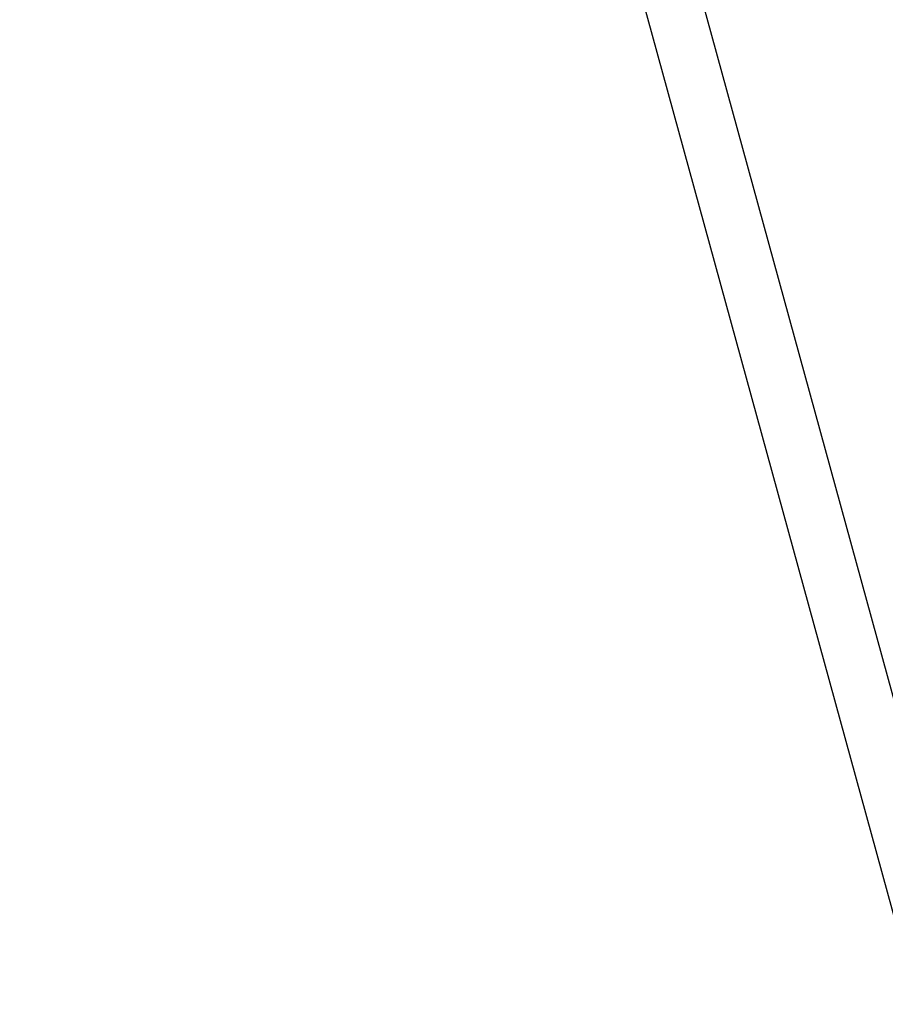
# Model space of a CAD drawing. Extents: x 447258 to 447844, y 441190 to 442763.
# Tile 20 of 30: x 447258 to 447333, y 441998 to 442084. Entities that reach past the tile are written whole.
import ezdxf

# ---------------------------------------------------------------- set-up
doc = ezdxf.new("R2010")
doc.units = 0
doc.header["$LTSCALE"] = 2
doc.header["$MEASUREMENT"] = 0
doc.linetypes.add('AUSGEZOGEN', pattern=[0])
doc.layers.get('0').update_dxf_attribs({"linetype": 'AUSGEZOGEN'})
for name, color, linetype in [('FBR', 8, 'CONTINUOUS'), ('Planeinteilung', 6, 'CONTINUOUS'), ('RAHMEN', 250, 'AUSGEZOGEN')]:
    doc.layers.add(name, color=color, linetype=linetype)

# ---------------------------------------------------------------- blocks, each defined once
blk = doc.blocks.new('1135297')
blk.add_line((0, 0), (1135, 0))
at = {"layer": 'RAHMEN'}
blk.add_line((25, 5), (950, 5), dxfattribs=at)

msp = doc.modelspace()

# ---------------------------------------------------------------- linework, layer by layer
at = {"layer": 'FBR'}
for points in [[(447427.907, 442233.051, 0), (447428.116, 442231.814, -0.000002), (447432.242, 442207.401, -0.000028), (447436.377, 442182.922, 0.000056), (447440.513, 442158.444, 0.000309), (447444.646, 442134.088, -0.000068), (447448.779, 442109.733, -0.000049), (447453.201, 442083.639, -0.000054), (447457.188, 442060.08, -0.000328), (447459.271, 442047.715, 0.000203), (447462.633, 442027.727, 0.000399), (447463.199, 442024.388, 0.000072), (447466.358, 442005.849, 0.00188), (447469.563, 441987.473, 0.001388)], [(447621.839, 441538.198, 0.000001), (447626.135, 441528.445, 0.000001), (447630.882, 441517.668)]]:
    msp.add_lwpolyline(points, format="xyb", dxfattribs=at)

# ---------------------------------------------------------------- block references
at = {"layer": 'Planeinteilung', "linetype": 'Continuous', "rotation": 285.3280982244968}
msp.add_blockref('1135297', (447257.601, 442284.751), dxfattribs=at)

doc.saveas('drawing.dxf')
